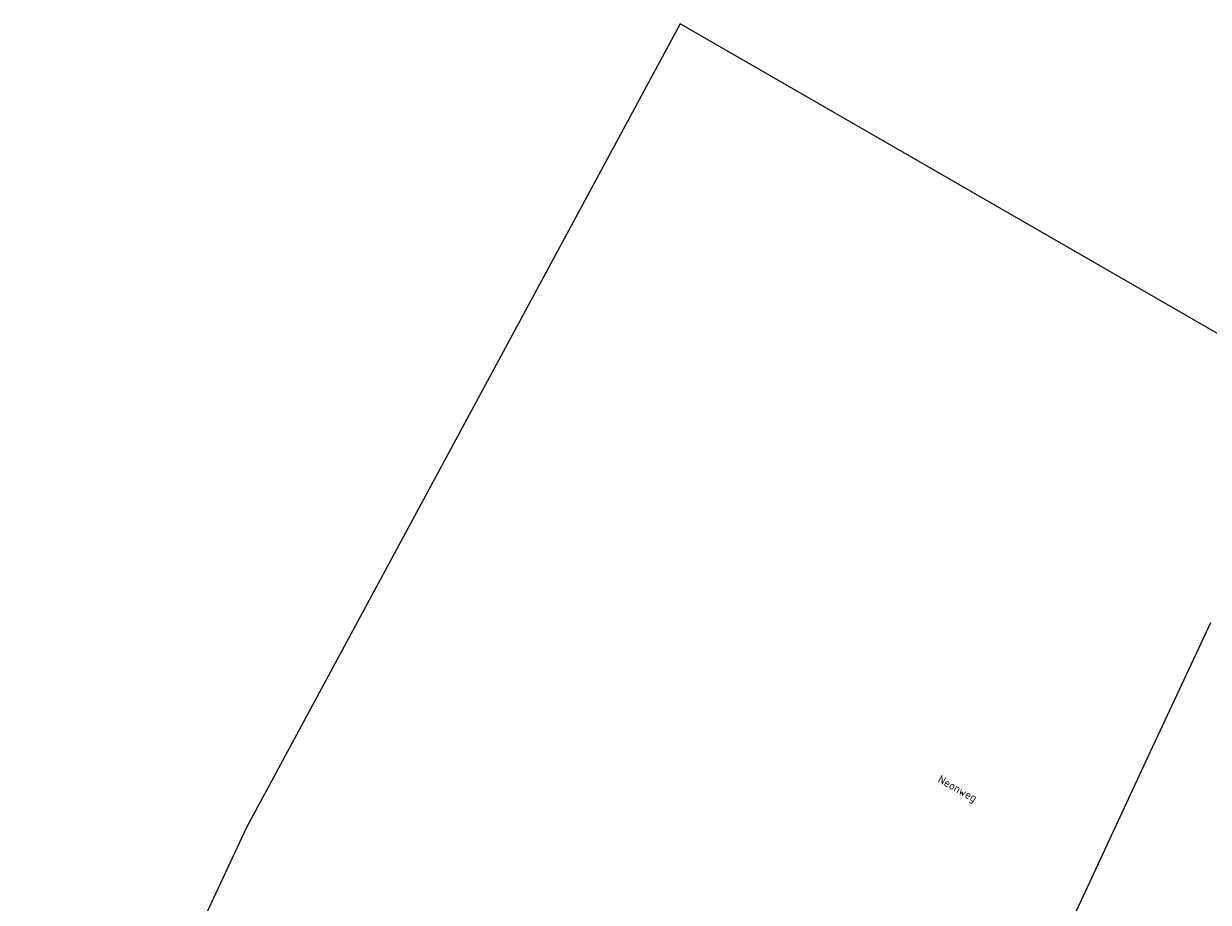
# Model space of a CAD drawing. Header units: metres. Extents: x 152202 to 157341, y 461610 to 468701.
# Tile 75 of 238: x 152452 to 152721, y 465111 to 465310. Entities that reach past the tile are written whole.
import ezdxf
from ezdxf.enums import TextEntityAlignment as Align
from ezdxf.lldxf.tags import DXFTag

# ---------------------------------------------------------------- set-up
doc = ezdxf.new("R2010")
doc.units = ezdxf.units.M
doc.layers.add('B-OI-RI-PERSLEIDING-G', color=210, linetype='RI-PERS', lineweight=18)
doc.layers.add('B-RO-OG-TOPOGRAFIE-T18', color=2, linetype='CONTINUOUS', lineweight=18)
doc.styles.add('NLCS-ISO-M200-T18', font='NLCS-ISO.ttf', dxfattribs={"height": 360})
tags = doc.linetypes.add('RI-PERS', pattern='A,7,-2,["P",Standard,S=1.8,R=0,X=-0.5,Y=-0.9],-2,7,-2,[102,NLCS.SHX,S=1,R=180,X=0,Y=0],-2', length=22).pattern_tags.tags
tags[6] = DXFTag(74, 10)

msp = doc.modelspace()

# ---------------------------------------------------------------- linework, layer by layer
at = {"layer": 'B-OI-RI-PERSLEIDING-G'}
for p, q in [((152601.01, 465309.95), (152502.6, 465127.6)), ((152927.9, 465121.4), (152601.01, 465309.95)), ((152707.2, 465143.7), (152721.4, 465174.1)), ((152687.05, 465100.41), (152707.2, 465143.7)), ((152502.6, 465127.6), (152452, 465020))]:
    msp.add_line(p, q, dxfattribs=at)

# ---------------------------------------------------------------- texts
at = {"layer": 'B-RO-OG-TOPOGRAFIE-T18', "style": 'NLCS-ISO-M200-T18'}
msp.add_text('Neonweg', height=1.875, rotation=330.6, dxfattribs=at).set_placement((152663.825, 465136.197), align=Align.MIDDLE)

doc.saveas('drawing.dxf')
